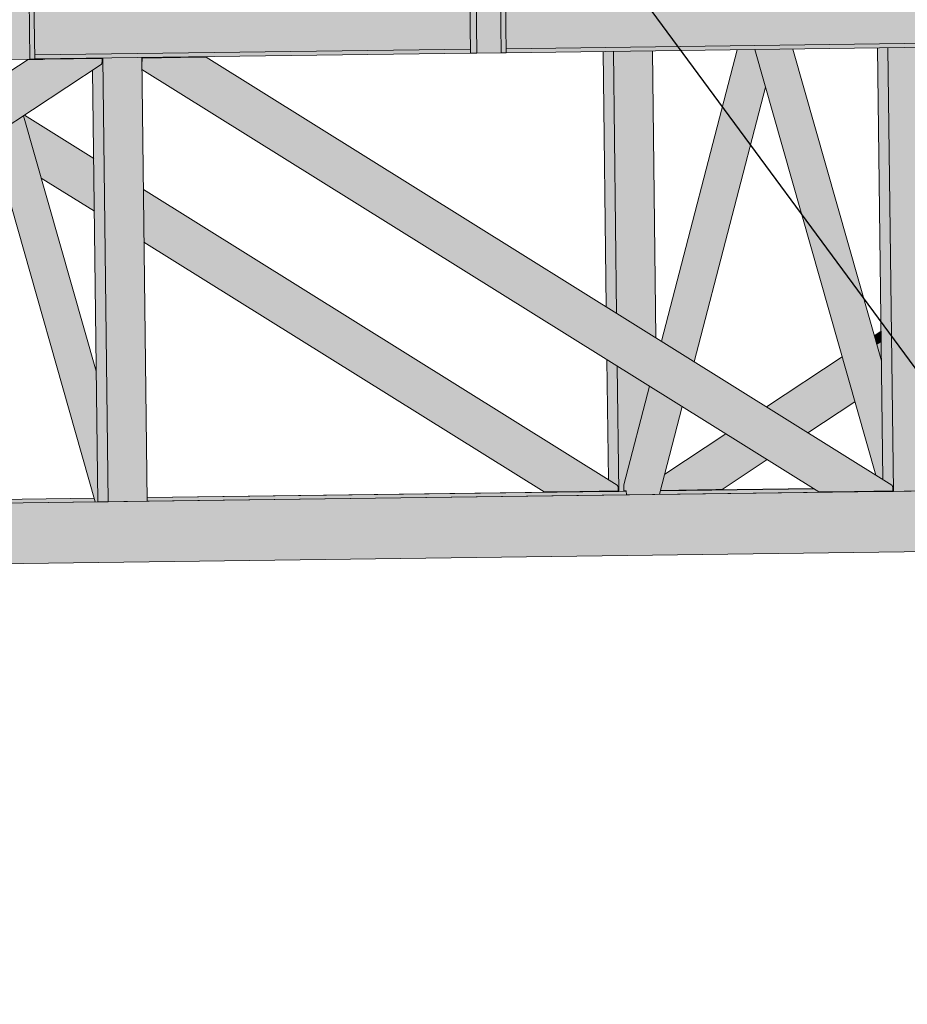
# Model space of a CAD drawing. Header units: centimetres. Extents: x -5472 to 10427, y -400 to 1902.
# Tile 61 of 91: x -4401 to -4225, y 1182 to 1377. Entities that reach past the tile are written whole.
import ezdxf

# ---------------------------------------------------------------- set-up
doc = ezdxf.new("R2010")
doc.units = ezdxf.units.CM
doc.header["$LTSCALE"] = 0.1
doc.header["$MEASUREMENT"] = 0
doc.layers.add('2_kładka_IFC.K_IR', color=7, linetype='Continuous')
doc.layers.add('5_opisy.K_IR', color=7, linetype='Continuous')
doc.dimstyles.new('GENERATED_STYLE__3', dxfattribs={"dimtxt": 0.18, "dimasz": 18.24, "dimexe": 0.18, "dimexo": 0.0625, "dimgap": 0.09, "dimtad": 0, "dimtih": 1, "dimtoh": 1, "dimdec": 4, "dimzin": 0, "dimdsep": 46, "dimcen": 0.09, "dimadec": 0, "dimazin": 0, "dimtfac": 1, "dimtdec": 4, "dimtmove": 0, "dimatfit": 3, "dimldrblk": 'ARROWHEAD_5', "dimfxl": 1, "dimtolj": 1, "dimtzin": 0, "dimarcsym": 0})

# ---------------------------------------------------------------- blocks, each defined once
blk = doc.blocks.new('ElemPrzekroju_648_1')
at = {"layer": '2_kładka_IFC.K_IR', "linetype": 'Continuous', "lineweight": 0, "true_color": 0xd1d1d1}
for points in [[(-4403.94, 1368.98), (-4399.1, 1369.05), (-4399.25, 1381.05), (-4400.57, 1488.54), (-4405.41, 1488.47)], [(-4310.46, 1370.21), (-4305.62, 1370.28), (-4305.77, 1382.28), (-4307.09, 1489.77), (-4311.93, 1489.7)], [(-4304.79, 1381.51), (-4304.67, 1371.11), (-4218.26, 1372.25), (-4218.39, 1382.65)], [(-4399.1, 1369.05), (-4398.14, 1369.06), (-4398.28, 1381.06), (-4399.25, 1381.05)], [(-4398.28, 1380.28), (-4398.15, 1369.89), (-4311.74, 1371.02), (-4311.87, 1381.42)], [(-4305.62, 1370.28), (-4304.66, 1370.29), (-4304.8, 1382.29), (-4305.77, 1382.28)], [(-4228.96, 1371.31), (-4227.88, 1283.32), (-4220.14, 1283.43), (-4221.23, 1371.41)], [(-4531.74, 1281.6), (-4531.72, 1280.59), (-4531.65, 1280.59), (-4397.81, 1369), (-4399.44, 1369)], [(-4531.43, 1279.65), (-4531.43, 1279.43), (-4521.74, 1279.56), (-4521.74, 1279.46), (-4520.19, 1279.48), (-4384.75, 1368.95), (-4384.75, 1369.17), (-4396.14, 1369.02)], [(-4376.92, 1369.37), (-4384.65, 1369.27), (-4383.57, 1281.28), (-4375.83, 1281.38)], [(-4227.98, 1283.42), (-4227.98, 1283.64), (-4365.42, 1369.42), (-4376.82, 1369.27), (-4376.82, 1369.06), (-4239.38, 1283.27)], [(-4533.18, 1279.3), (-4536.43, 1267.26), (-3457.09, 1281.45), (-3457.09, 1293.45), (-3594.91, 1291.64), (-3595.26, 1290.18), (-3590.55, 1290.24), (-3590.24, 1290.24), (-3590.13, 1281.24), (-3610.44, 1280.98), (-3610.75, 1280.98), (-3610.86, 1289.98), (-3603.23, 1290.08), (-3602.88, 1291.53)]]:
    blk.add_hatch(color=254, dxfattribs=at).paths.add_polyline_path(points)
at = {"layer": '2_kładka_IFC.K_IR', "linetype": 'Continuous', "lineweight": 0, "true_color": 0x939393}
for points in [[(-4311.93, 1489.7), (-4313.2, 1489.69), (-4313.05, 1477.85), (-4312.98, 1477.85), (-4311.96, 1477.85), (-4311.95, 1477.55), (-4313.05, 1477.54), (-4312.19, 1407.36), (-4312.11, 1407.36), (-4311.09, 1407.36), (-4311.09, 1407.06), (-4312.18, 1407.05), (-4311.73, 1370.21), (-4310.46, 1370.21)], [(-4311.93, 1489.7), (-4313.2, 1489.69), (-4313.05, 1477.85), (-4312.98, 1477.85), (-4311.96, 1477.85), (-4311.95, 1477.55), (-4313.05, 1477.54), (-4312.19, 1407.36), (-4312.11, 1407.36), (-4311.09, 1407.36), (-4311.09, 1407.06), (-4312.18, 1407.05), (-4311.73, 1370.21), (-4310.46, 1370.21)], [(-4258.8, 1370.92), (-4273.84, 1313.06), (-4272.43, 1312.18), (-4257.15, 1370.94)], [(-4258.8, 1370.92), (-4273.84, 1313.06), (-4272.43, 1312.18), (-4257.15, 1370.94)], [(-4257.15, 1370.94), (-4272.43, 1312.18), (-4272.28, 1312.09), (-4256.98, 1370.94)], [(-4257.15, 1370.94), (-4272.43, 1312.18), (-4272.28, 1312.09), (-4256.98, 1370.94)], [(-4256.71, 1370.95), (-4272.05, 1311.95), (-4271.78, 1311.78), (-4256.4, 1370.95)], [(-4256.71, 1370.95), (-4272.05, 1311.95), (-4271.78, 1311.78), (-4256.4, 1370.95)], [(-4256.4, 1370.95), (-4271.78, 1311.78), (-4271.51, 1311.61), (-4256.08, 1370.96)], [(-4256.4, 1370.95), (-4271.78, 1311.78), (-4271.51, 1311.61), (-4256.08, 1370.96)], [(-4256.08, 1370.96), (-4271.51, 1311.61), (-4267.86, 1309.33), (-4253.53, 1364.47), (-4255.37, 1370.97)], [(-4256.08, 1370.96), (-4271.51, 1311.61), (-4267.86, 1309.33), (-4253.53, 1364.47), (-4255.37, 1370.97)], [(-4255.37, 1370.97), (-4231.35, 1286.55), (-4231.29, 1286.51), (-4255.32, 1370.97)], [(-4255.37, 1370.97), (-4231.35, 1286.55), (-4231.29, 1286.51), (-4255.32, 1370.97)], [(-4253.69, 1370.99), (-4255.32, 1370.97), (-4231.29, 1286.51), (-4229.95, 1285.67), (-4229.97, 1287.64)], [(-4253.69, 1370.99), (-4255.32, 1370.97), (-4231.29, 1286.51), (-4229.95, 1285.67), (-4229.97, 1287.64)], [(-4253.51, 1370.99), (-4253.69, 1370.99), (-4229.97, 1287.64), (-4229.98, 1288.27)], [(-4253.51, 1370.99), (-4253.69, 1370.99), (-4229.97, 1287.64), (-4229.98, 1288.27)], [(-4231, 1371.29), (-4229.95, 1285.67), (-4228.2, 1284.58), (-4228.12, 1284.51), (-4228.05, 1284.3), (-4228, 1284), (-4227.98, 1283.64), (-4227.98, 1283.42), (-4229.92, 1283.4), (-4229.92, 1283.32), (-4227.88, 1283.32), (-4228.96, 1371.31)], [(-4231, 1371.29), (-4229.95, 1285.67), (-4228.2, 1284.58), (-4228.12, 1284.51), (-4228.05, 1284.3), (-4228, 1284), (-4227.98, 1283.64), (-4227.98, 1283.42), (-4229.92, 1283.4), (-4229.92, 1283.32), (-4227.88, 1283.32), (-4228.96, 1371.31)], [(-4398.69, 1369.01), (-4398.57, 1369.01), (-4398.57, 1369.01), (-4398.69, 1369.01)], [(-4398.69, 1369.01), (-4398.57, 1369.01), (-4398.57, 1369.01), (-4398.69, 1369.01)], [(-4386.69, 1369.24), (-4386.69, 1369.17), (-4386.68, 1369.17), (-4386.68, 1369.14), (-4384.85, 1369.17), (-4384.75, 1369.17), (-4384.75, 1368.95), (-4384.76, 1368.59), (-4384.8, 1368.29), (-4384.86, 1368.08), (-4384.94, 1368.01), (-4386.66, 1366.88), (-4385.61, 1281.28), (-4383.57, 1281.28), (-4384.65, 1369.27)], [(-4386.69, 1369.24), (-4386.69, 1369.17), (-4386.68, 1369.17), (-4386.68, 1369.14), (-4384.85, 1369.17), (-4384.75, 1369.17), (-4384.75, 1368.95), (-4384.76, 1368.59), (-4384.8, 1368.29), (-4384.86, 1368.08), (-4384.94, 1368.01), (-4386.66, 1366.88), (-4385.61, 1281.28), (-4383.57, 1281.28), (-4384.65, 1369.27)], [(-4376.91, 1369.27), (-4376.9, 1368.28), (-4376.87, 1368.39), (-4376.83, 1368.7), (-4376.82, 1369.06), (-4376.82, 1369.27)], [(-4376.91, 1369.27), (-4376.9, 1368.28), (-4376.87, 1368.39), (-4376.83, 1368.7), (-4376.82, 1369.06), (-4376.82, 1369.27)], [(-4367.07, 1369.43), (-4367.03, 1369.4), (-4366.77, 1369.41), (-4366.81, 1369.43)], [(-4367.07, 1369.43), (-4367.03, 1369.4), (-4366.77, 1369.41), (-4366.81, 1369.43)], [(-4366.61, 1369.43), (-4366.81, 1369.43), (-4366.77, 1369.41), (-4366.58, 1369.41)], [(-4366.61, 1369.43), (-4366.81, 1369.43), (-4366.77, 1369.41), (-4366.58, 1369.41)], [(-4285.44, 1370.57), (-4284.81, 1319.92), (-4282.76, 1318.64), (-4283.4, 1370.6)], [(-4285.44, 1370.57), (-4284.81, 1319.92), (-4282.76, 1318.64), (-4283.4, 1370.6)], [(-4273.88, 1313.09), (-4273.84, 1313.06), (-4258.8, 1370.92), (-4258.85, 1370.92)], [(-4273.88, 1313.09), (-4273.84, 1313.06), (-4258.8, 1370.92), (-4258.85, 1370.92)], [(-4519.21, 1279.49), (-4518.96, 1279.5), (-4384.86, 1368.08), (-4384.8, 1368.29)], [(-4519.21, 1279.49), (-4518.96, 1279.5), (-4384.86, 1368.08), (-4384.8, 1368.29)], [(-4376.9, 1368.28), (-4376.9, 1368.17), (-4240.86, 1283.25), (-4240.47, 1283.26), (-4376.87, 1368.39)], [(-4376.9, 1368.28), (-4376.9, 1368.17), (-4240.86, 1283.25), (-4240.47, 1283.26), (-4376.87, 1368.39)], [(-4376.83, 1368.7), (-4376.87, 1368.39), (-4374.47, 1366.9), (-4374.32, 1367.13)], [(-4253.53, 1364.47), (-4267.86, 1309.33), (-4267.62, 1309.19), (-4253.38, 1363.97)], [(-4253.53, 1364.47), (-4267.86, 1309.33), (-4267.62, 1309.19), (-4253.38, 1363.97)], [(-4253.38, 1363.97), (-4267.62, 1309.19), (-4267.46, 1309.09), (-4253.29, 1363.62)], [(-4253.38, 1363.97), (-4267.62, 1309.19), (-4267.46, 1309.09), (-4253.29, 1363.62)], [(-4253.29, 1363.62), (-4267.46, 1309.09), (-4267.4, 1309.05), (-4253.25, 1363.5)], [(-4253.29, 1363.62), (-4267.46, 1309.09), (-4267.4, 1309.05), (-4253.25, 1363.5)], [(-4406.67, 1353.66), (-4406.71, 1353.63), (-4386.13, 1281.28), (-4386.07, 1281.28)], [(-4406.67, 1353.66), (-4406.71, 1353.63), (-4386.13, 1281.28), (-4386.07, 1281.28)], [(-4405.29, 1354.57), (-4406.67, 1353.66), (-4386.07, 1281.28), (-4385.61, 1281.28), (-4385.66, 1285.59)], [(-4405.29, 1354.57), (-4406.67, 1353.66), (-4386.07, 1281.28), (-4385.61, 1281.28), (-4385.66, 1285.59)], [(-4405.14, 1354.67), (-4405.29, 1354.57), (-4385.66, 1285.59), (-4385.67, 1286.23)], [(-4405.14, 1354.67), (-4405.29, 1354.57), (-4385.66, 1285.59), (-4385.67, 1286.23)], [(-4386.34, 1340.65), (-4397.41, 1347.56), (-4397.3, 1347.16), (-4386.33, 1340.32)], [(-4386.34, 1340.65), (-4397.41, 1347.56), (-4397.3, 1347.16), (-4386.33, 1340.32)], [(-4397.3, 1347.16), (-4397.22, 1346.87), (-4386.33, 1340.07), (-4386.33, 1340.32)], [(-4397.3, 1347.16), (-4397.22, 1346.87), (-4386.33, 1340.07), (-4386.33, 1340.32)], [(-4376.49, 1334.5), (-4376.48, 1334.17), (-4294.92, 1283.26), (-4294.4, 1283.26)], [(-4376.49, 1334.5), (-4376.48, 1334.17), (-4294.92, 1283.26), (-4294.4, 1283.26)], [(-4376.48, 1334.17), (-4376.48, 1333.92), (-4295.3, 1283.25), (-4294.92, 1283.26)], [(-4376.48, 1334.17), (-4376.48, 1333.92), (-4295.3, 1283.25), (-4294.92, 1283.26)], [(-4282.63, 1308.19), (-4284.68, 1309.47), (-4284.39, 1285.67), (-4282.64, 1284.58), (-4282.56, 1284.51), (-4282.5, 1284.3), (-4282.45, 1284), (-4282.43, 1283.64), (-4282.43, 1283.42), (-4284.36, 1283.4), (-4284.36, 1283.32), (-4282.33, 1283.32)], [(-4282.63, 1308.19), (-4284.68, 1309.47), (-4284.39, 1285.67), (-4282.64, 1284.58), (-4282.56, 1284.51), (-4282.5, 1284.3), (-4282.45, 1284), (-4282.43, 1283.64), (-4282.43, 1283.42), (-4284.36, 1283.4), (-4284.36, 1283.32), (-4282.33, 1283.32)], [(-4281.35, 1284.18), (-4276.15, 1304.15), (-4276.2, 1304.18), (-4281.29, 1284.6)], [(-4281.35, 1284.18), (-4276.15, 1304.15), (-4276.2, 1304.18), (-4281.29, 1284.6)], [(-4281.35, 1284.18), (-4281.34, 1283.44), (-4280.83, 1283.44), (-4280.82, 1282.66), (-4280.1, 1282.67), (-4274.74, 1303.27), (-4276.15, 1304.15)], [(-4281.35, 1284.18), (-4281.34, 1283.44), (-4280.83, 1283.44), (-4280.82, 1282.66), (-4280.1, 1282.67), (-4274.74, 1303.27), (-4276.15, 1304.15)], [(-4274.74, 1303.27), (-4280.1, 1282.67), (-4279.92, 1282.67), (-4274.59, 1303.18)], [(-4274.74, 1303.27), (-4280.1, 1282.67), (-4279.92, 1282.67), (-4274.59, 1303.18)], [(-4274.37, 1303.04), (-4279.66, 1282.68), (-4279.34, 1282.68), (-4274.1, 1302.87)], [(-4274.37, 1303.04), (-4279.66, 1282.68), (-4279.34, 1282.68), (-4274.1, 1302.87)], [(-4274.1, 1302.87), (-4279.34, 1282.68), (-4279.02, 1282.68), (-4273.82, 1302.7)], [(-4274.1, 1302.87), (-4279.34, 1282.68), (-4279.02, 1282.68), (-4273.82, 1302.7)], [(-4279.02, 1282.68), (-4274.77, 1282.74), (-4270.17, 1300.42), (-4273.82, 1302.7)], [(-4279.02, 1282.68), (-4274.77, 1282.74), (-4270.17, 1300.42), (-4273.82, 1302.7)], [(-4235.54, 1301.25), (-4244.95, 1295.03), (-4244.82, 1294.96), (-4235.5, 1301.11)], [(-4235.54, 1301.25), (-4244.95, 1295.03), (-4244.82, 1294.96), (-4235.5, 1301.11)], [(-4270.17, 1300.42), (-4274.77, 1282.74), (-4274.5, 1282.74), (-4269.94, 1300.27)], [(-4270.17, 1300.42), (-4274.77, 1282.74), (-4274.5, 1282.74), (-4269.94, 1300.27)], [(-4269.94, 1300.27), (-4274.5, 1282.74), (-4274.31, 1282.75), (-4269.78, 1300.17)], [(-4269.94, 1300.27), (-4274.5, 1282.74), (-4274.31, 1282.75), (-4269.78, 1300.17)], [(-4269.78, 1300.17), (-4274.31, 1282.75), (-4274.24, 1282.75), (-4269.72, 1300.13)], [(-4269.78, 1300.17), (-4274.31, 1282.75), (-4274.24, 1282.75), (-4269.72, 1300.13)], [(-4253.01, 1289.71), (-4262.12, 1283.69), (-4261.87, 1283.69), (-4252.89, 1289.63)], [(-4253.01, 1289.71), (-4262.12, 1283.69), (-4261.87, 1283.69), (-4252.89, 1289.63)], [(-4230.45, 1283.39), (-4230.44, 1283.32), (-4230.38, 1283.32), (-4230.4, 1283.39)], [(-4230.45, 1283.39), (-4230.44, 1283.32), (-4230.38, 1283.32), (-4230.4, 1283.39)], [(-4230.4, 1283.39), (-4230.38, 1283.32), (-4229.92, 1283.33), (-4229.92, 1283.4)], [(-4230.4, 1283.39), (-4230.38, 1283.32), (-4229.92, 1283.33), (-4229.92, 1283.4)]]:
    blk.add_hatch(color=252, dxfattribs=at).paths.add_polyline_path(points)
at = {"layer": '2_kładka_IFC.K_IR', "linetype": 'Continuous', "lineweight": 0, "true_color": 0xa3a3a3}
for points in [[(-4315, 1381.38), (-4314.87, 1370.98), (-4311.74, 1371.02), (-4311.87, 1381.42)], [(-4228.96, 1371.31), (-4228.94, 1369.13), (-4222.53, 1369.21), (-4222.4, 1358.37), (-4221.07, 1358.39), (-4221.23, 1371.41)], [(-4417.92, 1356.79), (-4412.23, 1360.15), (-4409.89, 1361.02), (-4397.81, 1369), (-4399.44, 1369)], [(-4396.72, 1369.01), (-4400.07, 1366.8), (-4399.37, 1366.89), (-4396.14, 1369.02)], [(-4399.37, 1366.89), (-4387.64, 1367.04), (-4384.75, 1368.95), (-4384.75, 1369.17), (-4396.14, 1369.02)], [(-4398.36, 1369.01), (-4398.09, 1369.01), (-4398.08, 1369.02), (-4398.35, 1369.01)], [(-4398.36, 1369.01), (-4398.09, 1369.01), (-4398.08, 1369.02), (-4398.35, 1369.01)], [(-4398.08, 1369.02), (-4398.09, 1369.01), (-4397.08, 1369.01), (-4396.99, 1369.01), (-4396.79, 1369.01), (-4396.53, 1369.01), (-4396.25, 1369.02), (-4386.68, 1369.14), (-4386.68, 1369.17)], [(-4398.08, 1369.02), (-4398.09, 1369.01), (-4397.08, 1369.01), (-4396.99, 1369.01), (-4396.79, 1369.01), (-4396.53, 1369.01), (-4396.25, 1369.02), (-4386.68, 1369.14), (-4386.68, 1369.17)], [(-4384.65, 1369.27), (-4384.63, 1367.08), (-4376.89, 1367.18), (-4376.92, 1369.37)], [(-4376.92, 1369.3), (-4376.91, 1369.27), (-4367.32, 1369.4), (-4367.35, 1369.42)], [(-4376.92, 1369.3), (-4376.91, 1369.27), (-4367.32, 1369.4), (-4367.35, 1369.42)], [(-4376.82, 1369.06), (-4376.83, 1368.7), (-4374.32, 1367.13), (-4373.88, 1367.22)], [(-4365.42, 1369.42), (-4376.82, 1369.27), (-4376.82, 1369.06), (-4373.88, 1367.22), (-4362.15, 1367.38)], [(-4367.35, 1369.42), (-4367.32, 1369.4), (-4367.03, 1369.4), (-4367.07, 1369.43)], [(-4367.35, 1369.42), (-4367.32, 1369.4), (-4367.03, 1369.4), (-4367.07, 1369.43)], [(-4365.42, 1369.42), (-4362.15, 1367.38), (-4361.47, 1367.3), (-4364.88, 1369.43)], [(-4283.4, 1370.6), (-4282.76, 1318.64), (-4274.96, 1313.77), (-4275.66, 1370.7)], [(-4283.4, 1370.6), (-4282.76, 1318.64), (-4274.96, 1313.77), (-4275.66, 1370.7)], [(-4519.64, 1279.49), (-4519.21, 1279.49), (-4384.8, 1368.29), (-4384.76, 1368.59)], [(-4384.75, 1368.95), (-4387.64, 1367.04), (-4387.22, 1366.97), (-4384.76, 1368.59)], [(-4400.25, 1357.52), (-4400.13, 1357.1), (-4386.43, 1348.55), (-4386.44, 1348.9)], [(-4400.25, 1357.52), (-4400.13, 1357.1), (-4386.43, 1348.55), (-4386.44, 1348.9)], [(-4386.43, 1348.55), (-4400.13, 1357.1), (-4397.54, 1348.01), (-4386.34, 1341.02)], [(-4386.43, 1348.55), (-4400.13, 1357.1), (-4397.54, 1348.01), (-4386.34, 1341.02)], [(-4386.34, 1341.02), (-4397.54, 1348.01), (-4397.41, 1347.56), (-4386.34, 1340.65)], [(-4386.34, 1341.02), (-4397.54, 1348.01), (-4397.41, 1347.56), (-4386.34, 1340.65)], [(-4282.45, 1284), (-4376.59, 1342.76), (-4376.58, 1342.41), (-4282.43, 1283.64)], [(-4282.45, 1284), (-4376.59, 1342.76), (-4376.58, 1342.41), (-4282.43, 1283.64)], [(-4376.58, 1342.41), (-4376.49, 1334.87), (-4293.82, 1283.27), (-4282.43, 1283.42), (-4282.43, 1283.64)], [(-4376.58, 1342.41), (-4376.49, 1334.87), (-4293.82, 1283.27), (-4282.43, 1283.42), (-4282.43, 1283.64)], [(-4376.49, 1334.87), (-4376.49, 1334.5), (-4294.4, 1283.26), (-4293.82, 1283.27)], [(-4376.49, 1334.87), (-4376.49, 1334.5), (-4294.4, 1283.26), (-4293.82, 1283.27)], [(-4231.65, 1314.21), (-4231.39, 1313.3), (-4230.29, 1314.03), (-4230.31, 1315.09)], [(-4231.65, 1314.21), (-4231.39, 1313.3), (-4230.29, 1314.03), (-4230.31, 1315.09)], [(-4231.22, 1312.7), (-4231.13, 1312.39), (-4230.28, 1312.95), (-4230.29, 1313.32)], [(-4231.22, 1312.7), (-4231.13, 1312.39), (-4230.28, 1312.95), (-4230.29, 1313.32)], [(-4230.28, 1312.95), (-4231.13, 1312.39), (-4230.23, 1309.23)], [(-4230.28, 1312.95), (-4231.13, 1312.39), (-4230.23, 1309.23)], [(-4238.03, 1309.99), (-4253.03, 1300.08), (-4252.2, 1299.56), (-4237.77, 1309.09)], [(-4238.03, 1309.99), (-4253.03, 1300.08), (-4252.2, 1299.56), (-4237.77, 1309.09)], [(-4251.64, 1299.21), (-4251.35, 1299.03), (-4237.51, 1308.18), (-4237.6, 1308.49)], [(-4251.64, 1299.21), (-4251.35, 1299.03), (-4237.51, 1308.18), (-4237.6, 1308.49)], [(-4282.63, 1308.19), (-4282.33, 1283.32), (-4280.83, 1283.34), (-4280.83, 1283.44), (-4281.34, 1283.44), (-4281.35, 1284.18), (-4281.29, 1284.6), (-4276.2, 1304.18)], [(-4282.63, 1308.19), (-4282.33, 1283.32), (-4280.83, 1283.34), (-4280.83, 1283.44), (-4281.34, 1283.44), (-4281.35, 1284.18), (-4281.29, 1284.6), (-4276.2, 1304.18)], [(-4251.35, 1299.03), (-4245.44, 1295.34), (-4235.69, 1301.78), (-4237.51, 1308.18)], [(-4251.35, 1299.03), (-4245.44, 1295.34), (-4235.69, 1301.78), (-4237.51, 1308.18)], [(-4245.44, 1295.34), (-4245.17, 1295.17), (-4235.6, 1301.49), (-4235.69, 1301.78)], [(-4245.44, 1295.34), (-4245.17, 1295.17), (-4235.6, 1301.49), (-4235.69, 1301.78)], [(-4274.04, 1283.53), (-4263.1, 1283.68), (-4253.51, 1290.01), (-4259.42, 1293.7), (-4273.87, 1284.15)], [(-4274.04, 1283.53), (-4263.1, 1283.68), (-4253.51, 1290.01), (-4259.42, 1293.7), (-4273.87, 1284.15)], [(-4273.76, 1284.6), (-4273.87, 1284.15), (-4259.42, 1293.7), (-4259.71, 1293.88)], [(-4273.76, 1284.6), (-4273.87, 1284.15), (-4259.42, 1293.7), (-4259.71, 1293.88)], [(-4273.53, 1285.46), (-4260.26, 1294.23), (-4261.1, 1294.75), (-4273.2, 1286.76)], [(-4273.53, 1285.46), (-4260.26, 1294.23), (-4261.1, 1294.75), (-4273.2, 1286.76)], [(-4263.1, 1283.68), (-4262.55, 1283.68), (-4253.23, 1289.84), (-4253.51, 1290.01)], [(-4263.1, 1283.68), (-4262.55, 1283.68), (-4253.23, 1289.84), (-4253.51, 1290.01)], [(-4280.83, 1283.34), (-4375.84, 1282.09), (-4375.83, 1281.41), (-4280.82, 1282.66)], [(-4280.83, 1283.34), (-4375.84, 1282.09), (-4375.83, 1281.41), (-4280.82, 1282.66)], [(-4274.24, 1282.75), (-4230.44, 1283.32), (-4230.45, 1283.39), (-4239.38, 1283.27), (-4239.95, 1283.26), (-4240.47, 1283.26), (-4240.86, 1283.25), (-4241.05, 1283.25), (-4242.67, 1283.25), (-4243.59, 1283.83), (-4274.06, 1283.43)], [(-4274.24, 1282.75), (-4230.44, 1283.32), (-4230.45, 1283.39), (-4239.38, 1283.27), (-4239.95, 1283.26), (-4240.47, 1283.26), (-4240.86, 1283.25), (-4241.05, 1283.25), (-4242.67, 1283.25), (-4243.59, 1283.83), (-4274.06, 1283.43)], [(-4429.93, 1280.7), (-4386.13, 1281.28), (-4386.32, 1281.95), (-4429.75, 1281.38)], [(-4429.93, 1280.7), (-4386.13, 1281.28), (-4386.32, 1281.95), (-4429.75, 1281.38)]]:
    blk.add_hatch(color=253, dxfattribs=at).paths.add_polyline_path(points)
at = {"layer": '2_kładka_IFC.K_IR', "linetype": 'Continuous', "lineweight": 0, "true_color": 0xaaaaaa}
for points in [[(-4311.74, 1371.02), (-4398.15, 1369.89), (-4398.14, 1369.32), (-4311.73, 1370.46)], [(-4304.67, 1371.11), (-4304.66, 1370.55), (-4218.25, 1371.69), (-4218.26, 1372.25)], [(-4253.25, 1370.99), (-4236.73, 1312.95), (-4236.71, 1313.99), (-4252.93, 1371)], [(-4231.85, 1314.65), (-4231.72, 1314.44), (-4247.83, 1371.06), (-4247.9, 1371.06)], [(-4409.89, 1361.02), (-4409.71, 1361.02), (-4397.63, 1369), (-4397.81, 1369)], [(-4397.63, 1369), (-4409.71, 1361.02), (-4409.56, 1360.87), (-4401.32, 1366.31), (-4401.4, 1366.38), (-4400.96, 1366.55), (-4397.24, 1369)], [(-4400.96, 1366.55), (-4400.07, 1366.8), (-4396.72, 1369.01), (-4397.24, 1369)], [(-4386.78, 1369.17), (-4398.18, 1369.02), (-4398.73, 1369.01), (-4399.16, 1369), (-4399.41, 1369), (-4399.44, 1369), (-4397.81, 1369), (-4397.63, 1369), (-4397.24, 1369), (-4396.72, 1369.01), (-4396.14, 1369.02), (-4384.75, 1369.17), (-4384.85, 1369.17), (-4396.25, 1369.02), (-4396.53, 1369.01), (-4396.79, 1369.01), (-4396.99, 1369.01), (-4397.08, 1369.01), (-4398.71, 1369.01), (-4398.69, 1369.01), (-4398.57, 1369.01), (-4398.35, 1369.01), (-4398.08, 1369.02), (-4386.68, 1369.17)], [(-4386.78, 1369.17), (-4398.18, 1369.02), (-4398.73, 1369.01), (-4399.16, 1369), (-4399.41, 1369), (-4399.44, 1369), (-4397.81, 1369), (-4397.63, 1369), (-4397.24, 1369), (-4396.72, 1369.01), (-4396.14, 1369.02), (-4384.75, 1369.17), (-4384.85, 1369.17), (-4396.25, 1369.02), (-4396.53, 1369.01), (-4396.79, 1369.01), (-4396.99, 1369.01), (-4397.08, 1369.01), (-4398.71, 1369.01), (-4398.69, 1369.01), (-4398.57, 1369.01), (-4398.35, 1369.01), (-4398.08, 1369.02), (-4386.68, 1369.17)], [(-4376.92, 1369.3), (-4376.92, 1369.3), (-4367.35, 1369.42), (-4367.07, 1369.43), (-4366.81, 1369.43), (-4366.61, 1369.43), (-4366.52, 1369.43), (-4364.89, 1369.43), (-4364.91, 1369.43), (-4365.03, 1369.43), (-4365.25, 1369.43), (-4365.52, 1369.42), (-4376.91, 1369.27), (-4376.82, 1369.27), (-4365.42, 1369.42), (-4364.88, 1369.43), (-4364.44, 1369.44), (-4364.19, 1369.44), (-4364.16, 1369.44), (-4365.79, 1369.44), (-4365.98, 1369.44), (-4366.36, 1369.44), (-4366.88, 1369.43), (-4367.46, 1369.42)], [(-4376.92, 1369.3), (-4376.92, 1369.3), (-4367.35, 1369.42), (-4367.07, 1369.43), (-4366.81, 1369.43), (-4366.61, 1369.43), (-4366.52, 1369.43), (-4364.89, 1369.43), (-4364.91, 1369.43), (-4365.03, 1369.43), (-4365.25, 1369.43), (-4365.52, 1369.42), (-4376.91, 1369.27), (-4376.82, 1369.27), (-4365.42, 1369.42), (-4364.88, 1369.43), (-4364.44, 1369.44), (-4364.19, 1369.44), (-4364.16, 1369.44), (-4365.79, 1369.44), (-4365.98, 1369.44), (-4366.36, 1369.44), (-4366.88, 1369.43), (-4367.46, 1369.42)], [(-4386.89, 1310.34), (-4386.75, 1310.07), (-4400.34, 1357.84), (-4400.4, 1357.8)], [(-4392.6, 1311.54), (-4392.31, 1311.63), (-4404.65, 1354.99), (-4404.92, 1354.81)], [(-4230.29, 1314.03), (-4231.39, 1313.3), (-4231.36, 1313.2), (-4230.29, 1313.9)], [(-4230.29, 1314.03), (-4231.39, 1313.3), (-4231.36, 1313.2), (-4230.29, 1313.9)], [(-4231.36, 1313.2), (-4231.3, 1312.99), (-4230.29, 1313.66), (-4230.29, 1313.9)], [(-4231.36, 1313.2), (-4231.3, 1312.99), (-4230.29, 1313.66), (-4230.29, 1313.9)], [(-4230.29, 1313.66), (-4231.3, 1312.99), (-4231.22, 1312.7), (-4230.29, 1313.32)], [(-4230.29, 1313.66), (-4231.3, 1312.99), (-4231.22, 1312.7), (-4230.29, 1313.32)], [(-4252.2, 1299.56), (-4252.1, 1299.5), (-4237.74, 1308.98), (-4237.77, 1309.09)], [(-4252.2, 1299.56), (-4252.1, 1299.5), (-4237.74, 1308.98), (-4237.77, 1309.09)], [(-4237.74, 1308.98), (-4252.1, 1299.5), (-4251.91, 1299.38), (-4237.68, 1308.77)], [(-4237.74, 1308.98), (-4252.1, 1299.5), (-4251.91, 1299.38), (-4237.68, 1308.77)], [(-4237.68, 1308.77), (-4251.91, 1299.38), (-4251.64, 1299.21), (-4237.6, 1308.49)], [(-4237.68, 1308.77), (-4251.91, 1299.38), (-4251.64, 1299.21), (-4237.6, 1308.49)], [(-4233.97, 1303.22), (-4229.99, 1289.25), (-4230, 1290.41), (-4233.52, 1302.76)], [(-4385.68, 1287.2), (-4385.69, 1288.36), (-4389.21, 1300.71), (-4389.66, 1301.18)], [(-4273.76, 1284.6), (-4259.71, 1293.88), (-4259.97, 1294.05), (-4273.65, 1285.01)], [(-4273.76, 1284.6), (-4259.71, 1293.88), (-4259.97, 1294.05), (-4273.65, 1285.01)], [(-4273.65, 1285.01), (-4259.97, 1294.05), (-4260.16, 1294.17), (-4273.57, 1285.31)], [(-4273.65, 1285.01), (-4259.97, 1294.05), (-4260.16, 1294.17), (-4273.57, 1285.31)], [(-4273.53, 1285.46), (-4273.57, 1285.31), (-4260.16, 1294.17), (-4260.26, 1294.23)], [(-4273.53, 1285.46), (-4273.57, 1285.31), (-4260.16, 1294.17), (-4260.26, 1294.23)], [(-4284.36, 1283.33), (-4375.84, 1282.13), (-4375.84, 1282.09), (-4280.83, 1283.34), (-4280.83, 1283.34), (-4282.33, 1283.32), (-4284.36, 1283.32)], [(-4284.36, 1283.33), (-4375.84, 1282.13), (-4375.84, 1282.09), (-4280.83, 1283.34), (-4280.83, 1283.34), (-4282.33, 1283.32), (-4284.36, 1283.32)], [(-4274.05, 1283.47), (-4274.06, 1283.43), (-4243.59, 1283.83), (-4243.65, 1283.87)], [(-4274.05, 1283.47), (-4274.06, 1283.43), (-4243.59, 1283.83), (-4243.65, 1283.87)], [(-4266.9, 1282.84), (-4240.51, 1283.16), (-4239.99, 1283.16), (-4239.42, 1283.17), (-4228.02, 1283.32), (-4228.09, 1283.32), (-4227.88, 1283.32), (-4229.92, 1283.32), (-4229.92, 1283.33), (-4233.75, 1283.28), (-4233.55, 1283.28), (-4234.51, 1283.27)], [(-4429.74, 1281.42), (-4429.75, 1281.38), (-4386.32, 1281.95), (-4386.33, 1281.99)], [(-4429.74, 1281.42), (-4429.75, 1281.38), (-4386.32, 1281.95), (-4386.33, 1281.99)], [(-4389.44, 1281.23), (-4383.57, 1281.28), (-4385.61, 1281.28), (-4385.61, 1281.28)]]:
    blk.add_hatch(color=253, dxfattribs=at).paths.add_polyline_path(points)
at = {"layer": '2_kładka_IFC.K_IR', "linetype": 'Continuous', "lineweight": 0, "true_color": 0x9b9b9b}
for points in [[(-4311.74, 1371.02), (-4314.87, 1370.98), (-4315, 1370.41), (-4311.73, 1370.46)], [(-4304.66, 1370.55), (-4304.66, 1370.32), (-4218.25, 1371.45), (-4218.25, 1371.69)], [(-4304.66, 1370.55), (-4304.66, 1370.32), (-4218.25, 1371.45), (-4218.25, 1371.69)], [(-4256.98, 1370.94), (-4272.28, 1312.09), (-4272.05, 1311.95), (-4256.71, 1370.95)], [(-4256.98, 1370.94), (-4272.28, 1312.09), (-4272.05, 1311.95), (-4256.71, 1370.95)], [(-4253.51, 1370.99), (-4236.8, 1312.26), (-4236.73, 1312.95), (-4253.25, 1370.99)], [(-4398.71, 1369.01), (-4398.69, 1369.01), (-4398.69, 1369.01)], [(-4398.71, 1369.01), (-4398.69, 1369.01), (-4398.69, 1369.01)], [(-4398.57, 1369.01), (-4398.36, 1369.01), (-4398.35, 1369.01), (-4398.57, 1369.01)], [(-4398.57, 1369.01), (-4398.36, 1369.01), (-4398.35, 1369.01), (-4398.57, 1369.01)], [(-4398.14, 1369.32), (-4398.14, 1369.09), (-4311.73, 1370.22), (-4311.73, 1370.46)], [(-4398.14, 1369.32), (-4398.14, 1369.09), (-4311.73, 1370.22), (-4311.73, 1370.46)], [(-4366.52, 1369.43), (-4366.61, 1369.43), (-4366.58, 1369.41), (-4366.48, 1369.41)], [(-4366.52, 1369.43), (-4366.61, 1369.43), (-4366.58, 1369.41), (-4366.48, 1369.41)], [(-4366.52, 1369.43), (-4366.48, 1369.41), (-4365.52, 1369.42), (-4365.25, 1369.43), (-4365.03, 1369.43), (-4364.91, 1369.43), (-4364.89, 1369.43)], [(-4366.52, 1369.43), (-4366.48, 1369.41), (-4365.52, 1369.42), (-4365.25, 1369.43), (-4365.03, 1369.43), (-4364.91, 1369.43), (-4364.89, 1369.43)], [(-4518.96, 1279.5), (-4518.92, 1279.5), (-4384.94, 1368.01), (-4384.86, 1368.08)], [(-4518.96, 1279.5), (-4518.92, 1279.5), (-4384.94, 1368.01), (-4384.86, 1368.08)], [(-4387.22, 1366.97), (-4387.16, 1366.73), (-4384.8, 1368.29), (-4384.76, 1368.59)], [(-4376.9, 1368.17), (-4376.9, 1368.05), (-4241.05, 1283.25), (-4240.86, 1283.25)], [(-4376.9, 1368.17), (-4376.9, 1368.05), (-4241.05, 1283.25), (-4240.86, 1283.25)], [(-4376.9, 1368.05), (-4376.89, 1367.03), (-4242.67, 1283.25), (-4241.05, 1283.25)], [(-4376.9, 1368.05), (-4376.89, 1367.03), (-4242.67, 1283.25), (-4241.05, 1283.25)], [(-4240.47, 1283.26), (-4239.95, 1283.26), (-4376.83, 1368.7), (-4376.87, 1368.39)], [(-4405.14, 1354.67), (-4392.82, 1311.35), (-4392.6, 1311.54), (-4404.92, 1354.81)], [(-4386.33, 1340.07), (-4397.22, 1346.87), (-4397.17, 1346.72), (-4386.33, 1339.95)], [(-4386.33, 1340.07), (-4397.22, 1346.87), (-4397.17, 1346.72), (-4386.33, 1339.95)], [(-4386.33, 1339.95), (-4397.17, 1346.72), (-4396.82, 1345.48), (-4386.31, 1338.93)], [(-4386.33, 1339.95), (-4397.17, 1346.72), (-4396.82, 1345.48), (-4386.31, 1338.93)], [(-4376.48, 1333.92), (-4376.48, 1333.8), (-4295.49, 1283.25), (-4295.3, 1283.25)], [(-4376.48, 1333.92), (-4376.48, 1333.8), (-4295.49, 1283.25), (-4295.3, 1283.25)], [(-4376.48, 1333.8), (-4376.47, 1332.78), (-4297.12, 1283.25), (-4295.49, 1283.25)], [(-4376.48, 1333.8), (-4376.47, 1332.78), (-4297.12, 1283.25), (-4295.49, 1283.25)], [(-4274.59, 1303.18), (-4279.92, 1282.67), (-4279.66, 1282.68), (-4274.37, 1303.04)], [(-4274.59, 1303.18), (-4279.92, 1282.67), (-4279.66, 1282.68), (-4274.37, 1303.04)], [(-4234.26, 1303.34), (-4229.98, 1288.27), (-4229.99, 1289.25), (-4233.97, 1303.22)], [(-4389.95, 1301.29), (-4385.67, 1286.23), (-4385.68, 1287.2), (-4389.66, 1301.18)], [(-4235.6, 1301.49), (-4245.17, 1295.17), (-4244.95, 1295.03), (-4235.54, 1301.25)], [(-4235.6, 1301.49), (-4245.17, 1295.17), (-4244.95, 1295.03), (-4235.54, 1301.25)], [(-4235.5, 1301.11), (-4244.82, 1294.96), (-4244.81, 1294.95), (-4235.49, 1301.1)], [(-4235.5, 1301.11), (-4244.82, 1294.96), (-4244.81, 1294.95), (-4235.49, 1301.1)], [(-4253.23, 1289.84), (-4262.55, 1283.68), (-4262.12, 1283.69), (-4253.01, 1289.71)], [(-4253.23, 1289.84), (-4262.55, 1283.68), (-4262.12, 1283.69), (-4253.01, 1289.71)], [(-4252.89, 1289.63), (-4261.87, 1283.69), (-4261.84, 1283.7), (-4252.87, 1289.62)], [(-4252.89, 1289.63), (-4261.87, 1283.69), (-4261.84, 1283.7), (-4252.87, 1289.62)]]:
    blk.add_hatch(color=253, dxfattribs=at).paths.add_polyline_path(points)
at = {"layer": '2_kładka_IFC.K_IR', "linetype": 'Continuous', "lineweight": 0, "true_color": 0xbababa}
for points in [[(-4253.25, 1370.99), (-4253.51, 1370.99), (-4229.98, 1288.27), (-4229.99, 1289.25)], [(-4404.92, 1354.81), (-4405.14, 1354.67), (-4385.67, 1286.23), (-4385.68, 1287.2)]]:
    blk.add_hatch(color=9, dxfattribs=at).paths.add_polyline_path(points)
at = {"layer": '2_kładka_IFC.K_IR', "linetype": 'Continuous', "lineweight": 0, "true_color": 0xe1e1e1}
for points in [[(-4252.93, 1371), (-4253.25, 1370.99), (-4229.99, 1289.25), (-4230, 1290.41)], [(-4247.83, 1371.06), (-4247.9, 1371.06), (-4230.23, 1308.97), (-4230.23, 1309.23)], [(-4227.98, 1283.64), (-4228, 1284), (-4364.88, 1369.43), (-4365.42, 1369.42)], [(-4400.34, 1357.84), (-4400.4, 1357.8), (-4385.92, 1306.92), (-4385.92, 1307.18)], [(-4404.92, 1354.81), (-4385.68, 1287.2), (-4385.69, 1288.36), (-4404.65, 1354.99)]]:
    blk.add_hatch(color=254, dxfattribs=at).paths.add_polyline_path(points)
at = {"layer": '2_kładka_IFC.K_IR', "linetype": 'Continuous', "lineweight": 0, "true_color": 0xf8f8f8}
for points in [[(-4252.62, 1371), (-4252.93, 1371), (-4230, 1290.41), (-4230.02, 1291.59)], [(-4248.09, 1371.06), (-4230.22, 1308.28), (-4230.23, 1308.97), (-4247.9, 1371.06)], [(-4228, 1284), (-4228.05, 1284.3), (-4364.44, 1369.44), (-4364.88, 1369.43)], [(-4400.4, 1357.8), (-4400.56, 1357.69), (-4385.91, 1306.23), (-4385.92, 1306.92)], [(-4404.38, 1355.17), (-4404.65, 1354.99), (-4385.69, 1288.36), (-4385.71, 1289.54)]]:
    blk.add_hatch(color=7, dxfattribs=at).paths.add_polyline_path(points)
at = {"layer": '2_kładka_IFC.K_IR', "linetype": 'Continuous', "lineweight": 0, "true_color": 0xb2b2b2}
for points in [[(-4236.71, 1313.99), (-4236.72, 1314.52), (-4236.87, 1314.73), (-4236.62, 1314.77), (-4252.62, 1371), (-4252.93, 1371)], [(-4236.62, 1314.77), (-4232.36, 1314.83), (-4248.36, 1371.06), (-4252.62, 1371)], [(-4232.36, 1314.83), (-4232.07, 1314.78), (-4248.09, 1371.06), (-4248.36, 1371.06)], [(-4232.07, 1314.78), (-4231.85, 1314.65), (-4247.9, 1371.06), (-4248.09, 1371.06)], [(-4364.88, 1369.43), (-4361.47, 1367.3), (-4360.66, 1367.08), (-4364.44, 1369.44)], [(-4364.44, 1369.44), (-4360.66, 1367.08), (-4359.85, 1366.73), (-4364.19, 1369.44)], [(-4364.16, 1369.44), (-4364.19, 1369.44), (-4359.85, 1366.73), (-4359.16, 1366.32)], [(-4391.99, 1311.62), (-4387.45, 1310.66), (-4400.79, 1357.54), (-4404.38, 1355.17)], [(-4387.45, 1310.66), (-4387.14, 1310.54), (-4400.56, 1357.69), (-4400.79, 1357.54)], [(-4387.14, 1310.54), (-4386.89, 1310.34), (-4400.4, 1357.8), (-4400.56, 1357.69)], [(-4400.34, 1357.84), (-4400.25, 1357.52), (-4386.44, 1348.9), (-4386.44, 1349.18), (-4400.32, 1357.85)], [(-4400.34, 1357.84), (-4400.25, 1357.52), (-4386.44, 1348.9), (-4386.44, 1349.18), (-4400.32, 1357.85)], [(-4400.2, 1357.93), (-4400.32, 1357.85), (-4386.44, 1349.18), (-4386.44, 1349.34)], [(-4400.2, 1357.93), (-4400.32, 1357.85), (-4386.44, 1349.18), (-4386.44, 1349.34)], [(-4400.18, 1357.94), (-4400.2, 1357.93), (-4386.44, 1349.34), (-4386.44, 1349.37)], [(-4400.18, 1357.94), (-4400.2, 1357.93), (-4386.44, 1349.34), (-4386.44, 1349.37)], [(-4404.65, 1354.99), (-4392.31, 1311.63), (-4391.99, 1311.62), (-4404.38, 1355.17)], [(-4376.59, 1343.22), (-4376.59, 1343.2), (-4282.56, 1284.51), (-4282.64, 1284.58)], [(-4376.59, 1343.22), (-4376.59, 1343.2), (-4282.56, 1284.51), (-4282.64, 1284.58)], [(-4376.59, 1343.2), (-4376.59, 1343.03), (-4282.5, 1284.3), (-4282.56, 1284.51)], [(-4376.59, 1343.2), (-4376.59, 1343.03), (-4282.5, 1284.3), (-4282.56, 1284.51)], [(-4376.59, 1343.03), (-4376.59, 1342.76), (-4282.45, 1284), (-4282.5, 1284.3)], [(-4376.59, 1343.03), (-4376.59, 1342.76), (-4282.45, 1284), (-4282.5, 1284.3)], [(-4230, 1290.41), (-4230.02, 1291.59), (-4232.99, 1302.02), (-4233.52, 1302.76)], [(-4389.21, 1300.71), (-4385.69, 1288.36), (-4385.71, 1289.54), (-4388.68, 1299.97)], [(-4232.99, 1302.02), (-4230.02, 1291.59), (-4230.09, 1297.52)], [(-4388.68, 1299.97), (-4385.71, 1289.54), (-4385.78, 1295.47)], [(-4228.2, 1284.58), (-4228.37, 1284.68), (-4228.19, 1284.55), (-4228.12, 1284.51)], [(-4228.12, 1284.51), (-4228.19, 1284.55), (-4228.06, 1284.35)]]:
    blk.add_hatch(color=253, dxfattribs=at).paths.add_polyline_path(points)
at = {"layer": '2_kładka_IFC.K_IR', "linetype": 'Continuous', "lineweight": 0, "true_color": 0xffffff}
for points in [[(-4248.36, 1371.06), (-4252.62, 1371), (-4230.02, 1291.59), (-4230.21, 1307.27)], [(-4248.36, 1371.06), (-4230.21, 1307.27), (-4230.22, 1308.28), (-4248.09, 1371.06)], [(-4228.05, 1284.3), (-4228.12, 1284.51), (-4364.19, 1369.44), (-4364.44, 1369.44)], [(-4404.38, 1355.17), (-4385.71, 1289.54), (-4385.9, 1305.23), (-4400.79, 1357.54)], [(-4400.79, 1357.54), (-4385.9, 1305.23), (-4385.91, 1306.23), (-4400.56, 1357.69)]]:
    blk.add_hatch(color=7, dxfattribs=at).paths.add_polyline_path(points)
at = {"layer": '2_kładka_IFC.K_IR', "linetype": 'Continuous', "lineweight": 0, "true_color": 0xd9d9d9}
for points in [[(-4531.65, 1280.59), (-4531.57, 1280.52), (-4397.63, 1369), (-4397.81, 1369)], [(-4531.45, 1280.01), (-4531.43, 1279.65), (-4396.14, 1369.02), (-4396.72, 1369.01)]]:
    blk.add_hatch(color=254, dxfattribs=at).paths.add_polyline_path(points)
at = {"layer": '2_kładka_IFC.K_IR', "linetype": 'Continuous', "lineweight": 0, "true_color": 0xe8e8e8}
for points in [[(-4397.63, 1369), (-4531.57, 1280.52), (-4531.5, 1280.31), (-4397.24, 1369)], [(-4397.24, 1369), (-4531.5, 1280.31), (-4531.45, 1280.01), (-4396.72, 1369.01)], [(-4523.77, 1279.47), (-4536.23, 1279.3), (-4533.18, 1279.3), (-3602.88, 1291.53), (-3602.88, 1291.54), (-3605.12, 1291.51), (-3607.16, 1291.51), (-3607.16, 1291.52), (-3753.08, 1289.6), (-3753.08, 1289.57), (-3760.81, 1289.46), (-3762.85, 1289.46), (-3762.85, 1289.47), (-3908.77, 1287.55), (-3908.77, 1287.52), (-3916.5, 1287.42), (-3918.54, 1287.42), (-3918.54, 1287.42), (-4064.46, 1285.51), (-4064.46, 1285.47), (-4072.19, 1285.37), (-4074.23, 1285.37), (-4074.23, 1285.38), (-4220.15, 1283.46), (-4220.14, 1283.43), (-4227.88, 1283.32), (-4229.92, 1283.32), (-4229.92, 1283.33), (-4375.83, 1281.41), (-4375.83, 1281.38), (-4383.57, 1281.28), (-4385.61, 1281.28), (-4385.61, 1281.28), (-4518.88, 1279.53), (-4518.92, 1279.5), (-4518.96, 1279.5), (-4519.21, 1279.49), (-4519.64, 1279.49), (-4520.19, 1279.48), (-4521.74, 1279.46), (-4521.84, 1279.46), (-4521.84, 1279.48), (-4522.12, 1279.48), (-4523.67, 1279.46), (-4523.77, 1279.46)]]:
    blk.add_hatch(color=254, dxfattribs=at).paths.add_polyline_path(points)
at = {"layer": '2_kładka_IFC.K_IR', "linetype": 'Continuous', "lineweight": 0, "true_color": 0xc2c2c2}
for points in [[(-4239.95, 1283.26), (-4239.38, 1283.27), (-4376.82, 1369.06), (-4376.83, 1368.7)], [(-4384.75, 1368.95), (-4520.19, 1279.48), (-4519.64, 1279.49), (-4384.76, 1368.59)]]:
    blk.add_hatch(color=9, dxfattribs=at).paths.add_polyline_path(points)
at = {"layer": '2_kładka_IFC.K_IR', "linetype": 'Continuous', "lineweight": 0, "true_color": 0xf0f0f0}
blk.add_hatch(color=7, dxfattribs=at).paths.add_polyline_path([(-4228.12, 1284.51), (-4228.2, 1284.58), (-4364.16, 1369.44), (-4364.19, 1369.44)])
at = {"layer": '2_kładka_IFC.K_IR', "color": 7, "linetype": 'Continuous', "lineweight": 15}
for p, q in [((-4311.93, 1489.7), (-4310.46, 1370.21)), ((-4311.92, 1385.21), (-4311.73, 1370.21)), ((-4399.1, 1369.05), (-4399.25, 1381.05)), ((-4398.14, 1369.06), (-4398.28, 1381.06)), ((-4305.62, 1370.28), (-4305.77, 1382.28)), ((-4304.66, 1370.29), (-4304.8, 1382.29)), ((-4398.15, 1369.89), (-4311.74, 1371.02)), ((-4304.67, 1371.11), (-4218.26, 1372.25)), ((-4304.66, 1370.32), (-4218.25, 1371.45)), ((-4231.35, 1286.55), (-4255.37, 1370.97)), ((-4230.23, 1309.23), (-4247.83, 1371.06)), ((-4231, 1371.29), (-4229.95, 1285.67)), ((-4228.96, 1371.31), (-4227.88, 1283.32)), ((-4531.74, 1281.6), (-4399.44, 1369)), ((-4399.1, 1369.05), (-4403.94, 1368.98)), ((-4399.44, 1369), (-4399.41, 1369)), ((-4397.81, 1369), (-4399.44, 1369)), ((-4399.41, 1369), (-4399.16, 1369)), ((-4399.16, 1369), (-4398.73, 1369.01)), ((-4398.14, 1369.06), (-4399.1, 1369.05)), ((-4398.73, 1369.01), (-4398.18, 1369.02)), ((-4397.08, 1369.01), (-4398.71, 1369.01)), ((-4398.71, 1369.01), (-4398.69, 1369.01)), ((-4398.69, 1369.01), (-4398.57, 1369.01)), ((-4398.57, 1369.01), (-4398.35, 1369.01)), ((-4398.35, 1369.01), (-4398.08, 1369.02)), ((-4398.18, 1369.02), (-4386.78, 1369.17)), ((-4398.14, 1369.09), (-4311.73, 1370.22)), ((-4398.08, 1369.02), (-4386.68, 1369.17)), ((-4397.81, 1369), (-4397.63, 1369)), ((-4397.63, 1369), (-4397.24, 1369)), ((-4397.24, 1369), (-4396.72, 1369.01)), ((-4397.08, 1369.01), (-4396.99, 1369.01)), ((-4396.99, 1369.01), (-4396.79, 1369.01)), ((-4396.79, 1369.01), (-4396.53, 1369.01)), ((-4396.72, 1369.01), (-4396.14, 1369.02)), ((-4396.53, 1369.01), (-4396.25, 1369.02)), ((-4396.25, 1369.02), (-4384.85, 1369.17)), ((-4396.14, 1369.02), (-4384.75, 1369.17)), ((-4386.68, 1369.17), (-4386.78, 1369.17)), ((-4386.69, 1369.24), (-4386.69, 1369.17)), ((-4386.68, 1369.14), (-4386.68, 1369.17)), ((-4384.75, 1369.17), (-4384.85, 1369.17)), ((-4384.75, 1368.95), (-4384.75, 1369.17)), ((-4384.65, 1369.27), (-4383.57, 1281.28)), ((-4376.92, 1369.3), (-4367.46, 1369.42)), ((-4376.92, 1369.3), (-4367.35, 1369.42)), ((-4376.92, 1369.37), (-4375.83, 1281.38)), ((-4376.91, 1369.27), (-4365.52, 1369.42)), ((-4376.82, 1369.27), (-4376.91, 1369.27)), ((-4376.82, 1369.06), (-4376.83, 1368.7)), ((-4376.82, 1369.27), (-4365.42, 1369.42)), ((-4376.82, 1369.27), (-4376.82, 1369.06)), ((-4367.46, 1369.42), (-4366.88, 1369.43)), ((-4367.35, 1369.42), (-4367.07, 1369.43)), ((-4367.07, 1369.43), (-4366.81, 1369.43)), ((-4366.88, 1369.43), (-4366.36, 1369.44)), ((-4366.81, 1369.43), (-4366.61, 1369.43)), ((-4366.61, 1369.43), (-4366.52, 1369.43)), ((-4364.91, 1369.43), (-4366.52, 1369.43)), ((-4366.36, 1369.44), (-4365.98, 1369.44)), ((-4365.98, 1369.44), (-4365.79, 1369.44)), ((-4364.16, 1369.44), (-4365.79, 1369.44)), ((-4365.52, 1369.42), (-4365.25, 1369.43)), ((-4365.42, 1369.42), (-4364.88, 1369.43)), ((-4365.25, 1369.43), (-4365.03, 1369.43)), ((-4365.03, 1369.43), (-4364.91, 1369.43)), ((-4364.91, 1369.43), (-4364.89, 1369.43)), ((-4364.88, 1369.43), (-4364.44, 1369.44)), ((-4364.44, 1369.44), (-4364.19, 1369.44)), ((-4364.19, 1369.44), (-4364.16, 1369.44)), ((-4364.16, 1369.44), (-4228.2, 1284.58)), ((-4310.46, 1370.21), (-4311.73, 1370.21)), ((-4305.62, 1370.28), (-4310.46, 1370.21)), ((-4304.66, 1370.29), (-4305.62, 1370.28)), ((-4285.44, 1370.57), (-4284.81, 1319.92)), ((-4283.4, 1370.6), (-4282.76, 1318.64)), ((-4275.66, 1370.7), (-4274.96, 1313.77)), ((-4258.85, 1370.92), (-4273.88, 1313.09)), ((-4518.92, 1279.5), (-4384.94, 1368.01)), ((-4384.94, 1368.01), (-4384.86, 1368.08)), ((-4384.86, 1368.08), (-4384.8, 1368.29)), ((-4384.8, 1368.29), (-4384.76, 1368.59)), ((-4384.76, 1368.59), (-4384.75, 1368.95)), ((-4376.87, 1368.39), (-4376.9, 1368.28)), ((-4376.89, 1367.03), (-4242.67, 1283.25)), ((-4376.83, 1368.7), (-4376.87, 1368.39)), ((-4386.66, 1366.88), (-4385.61, 1281.28)), ((-4253.25, 1363.5), (-4267.4, 1309.05)), ((-4385.92, 1307.18), (-4400.34, 1357.84)), ((-4400.18, 1357.94), (-4386.44, 1349.37)), ((-4386.13, 1281.28), (-4406.71, 1353.63)), ((-4396.82, 1345.48), (-4386.31, 1338.93)), ((-4376.59, 1343.22), (-4282.64, 1284.58)), ((-4376.47, 1332.78), (-4297.12, 1283.25)), ((-4231.65, 1314.21), (-4230.31, 1315.09)), ((-4284.68, 1309.47), (-4284.39, 1285.67)), ((-4253.03, 1300.08), (-4238.03, 1309.99)), ((-4282.63, 1308.19), (-4282.33, 1283.32)), ((-4276.2, 1304.18), (-4281.29, 1284.6)), ((-4244.81, 1294.95), (-4235.49, 1301.1)), ((-4269.72, 1300.13), (-4274.24, 1282.75)), ((-4273.2, 1286.76), (-4261.1, 1294.75)), ((-4533.18, 1279.3), (-3602.88, 1291.53)), ((-4261.84, 1283.7), (-4252.87, 1289.62)), ((-4375.84, 1282.09), (-4280.83, 1283.34)), ((-4375.84, 1282.13), (-4284.36, 1283.33)), ((-4375.83, 1281.41), (-4229.92, 1283.33)), ((-4295.49, 1283.25), (-4297.12, 1283.25)), ((-4295.49, 1283.25), (-4295.3, 1283.25)), ((-4295.3, 1283.25), (-4294.92, 1283.26)), ((-4294.92, 1283.26), (-4294.4, 1283.26)), ((-4294.4, 1283.26), (-4293.82, 1283.27)), ((-4293.82, 1283.27), (-4282.43, 1283.42)), ((-4284.36, 1283.4), (-4284.36, 1283.32)), ((-4282.33, 1283.32), (-4284.36, 1283.32)), ((-4282.64, 1284.58), (-4282.56, 1284.51)), ((-4282.56, 1284.51), (-4282.5, 1284.3)), ((-4282.5, 1284.3), (-4282.45, 1284)), ((-4282.45, 1284), (-4282.43, 1283.64)), ((-4282.43, 1283.64), (-4282.43, 1283.42)), ((-4280.83, 1283.34), (-4282.33, 1283.32)), ((-4281.29, 1284.6), (-4281.35, 1284.18)), ((-4281.35, 1284.18), (-4281.34, 1283.44)), ((-4281.34, 1283.44), (-4280.83, 1283.44)), ((-4280.83, 1283.44), (-4280.82, 1282.66)), ((-4274.06, 1283.43), (-4243.59, 1283.83)), ((-4274.05, 1283.47), (-4243.65, 1283.87)), ((-4274.04, 1283.53), (-4263.1, 1283.68)), ((-4263.1, 1283.68), (-4262.55, 1283.68)), ((-4262.55, 1283.68), (-4262.12, 1283.69)), ((-4262.12, 1283.69), (-4261.87, 1283.69)), ((-4261.87, 1283.69), (-4261.84, 1283.7)), ((-4241.05, 1283.25), (-4242.67, 1283.25)), ((-4241.05, 1283.25), (-4240.86, 1283.25)), ((-4240.86, 1283.25), (-4240.47, 1283.26)), ((-4240.47, 1283.26), (-4239.95, 1283.26)), ((-4239.95, 1283.26), (-4239.38, 1283.27)), ((-4239.38, 1283.27), (-4227.98, 1283.42)), ((-4230.44, 1283.32), (-4230.45, 1283.39)), ((-4229.92, 1283.4), (-4229.92, 1283.32)), ((-4227.88, 1283.32), (-4229.92, 1283.32)), ((-4228.2, 1284.58), (-4228.12, 1284.51)), ((-4228.12, 1284.51), (-4228.05, 1284.3)), ((-4228.05, 1284.3), (-4228, 1284)), ((-4228, 1284), (-4227.98, 1283.64)), ((-4227.98, 1283.64), (-4227.98, 1283.42)), ((-4220.14, 1283.43), (-4227.88, 1283.32)), ((-4536.43, 1267.26), (-3457.09, 1281.45)), ((-4518.88, 1279.53), (-4385.61, 1281.28)), ((-4429.75, 1281.38), (-4386.32, 1281.95)), ((-4429.74, 1281.42), (-4386.33, 1281.99)), ((-4383.57, 1281.28), (-4385.61, 1281.28)), ((-4375.83, 1281.38), (-4383.57, 1281.28))]:
    blk.add_line(p, q, dxfattribs=at)
blk = doc.blocks.new('ARROWHEAD_5')
at = {"linetype": 'Continuous', "lineweight": 0}
blk.add_hatch(color=0, dxfattribs=at).paths.add_polyline_path([(-1, 0.2679), (0, 0), (-1, -0.2679)])
at = {"color": 0, "linetype": 'Continuous', "lineweight": 0}
blk.add_line((0, 0), (-1, 0), dxfattribs=at)

msp = doc.modelspace()

# ---------------------------------------------------------------- block references
at = {"layer": '2_kładka_IFC.K_IR', "lineweight": 0}
msp.add_blockref('ElemPrzekroju_648_1', (0, 0), dxfattribs=at)

# ---------------------------------------------------------------- leaders
at = {"layer": '5_opisy.K_IR', "color": 7, "linetype": 'Continuous', "lineweight": 0, "annotation_type": 0, "has_hookline": 1, "hookline_direction": 0, "text_width": 367.94}
msp.add_leader([(-4380.44, 1520.62), (-4130.64, 1181.59), (-4105.34, 1181.59)], dimstyle='GENERATED_STYLE__3', dxfattribs=at)

doc.saveas('drawing.dxf')
